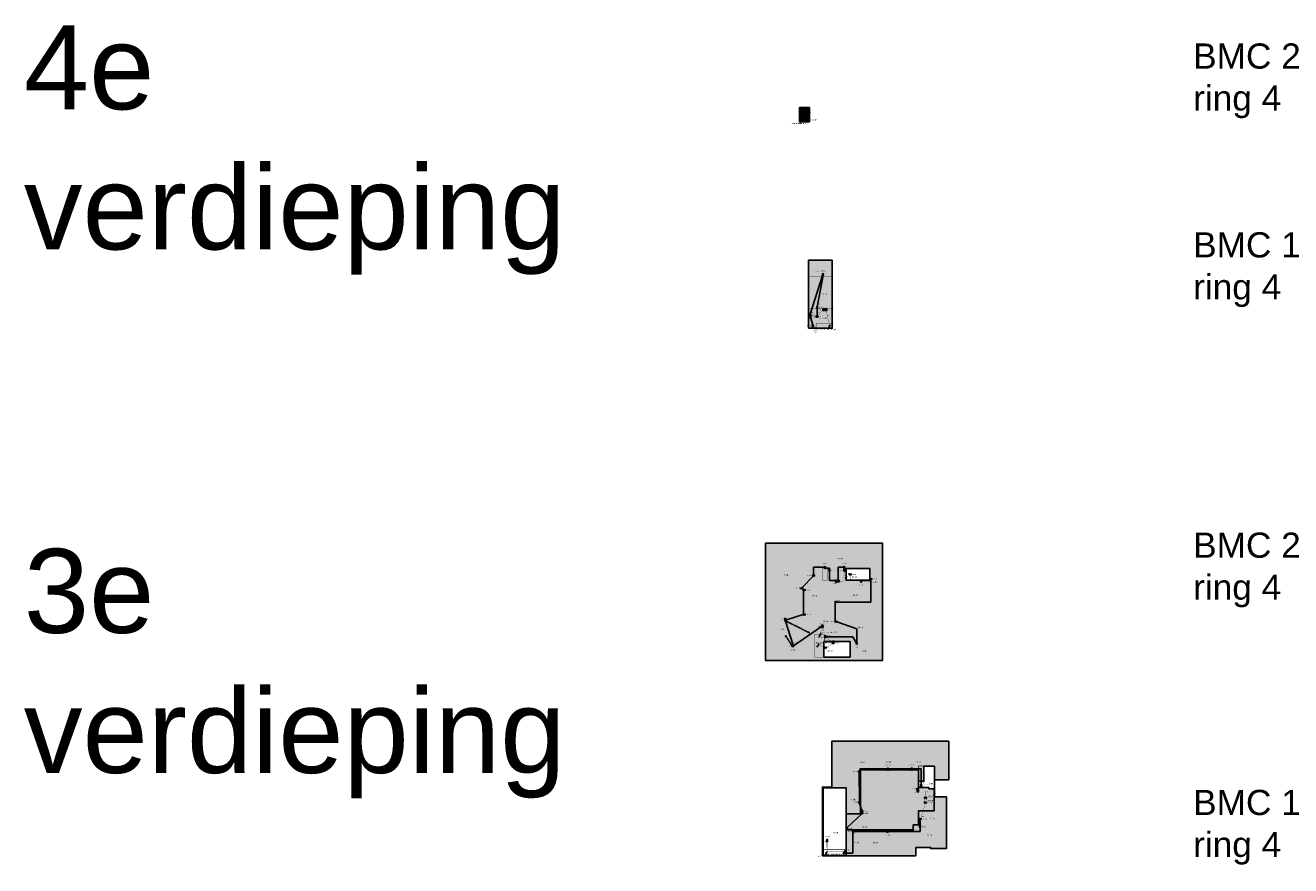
# Model space of a CAD drawing. Header units: millimetres. Extents: x -285897 to 196785, y -309320 to 420074.
# Tile 10 of 10: x -285897 to 25380, y 213336 to 420074. Entities that reach past the tile are written whole.
import ezdxf
from ezdxf.enums import TextEntityAlignment as Align

# ---------------------------------------------------------------- set-up
doc = ezdxf.new("R2010")
doc.units = ezdxf.units.MM
doc.linetypes.add('HIDDEN2', pattern=[4.7625, 3.175, -1.5875])
for name, color, linetype in [('BMI', 1, 'Continuous'), ('BMI RI 1 BMC 1', 1, 'Continuous'), ('BMI RI 4 BMC 1', 1, 'Continuous'), ('BMI RI 4 BMC 2', 3, 'Continuous'), ('BMI-hatchlijnen', 7, 'Continuous'), ('BMI-NI', 1, 'HIDDEN2'), ('BMI-ZP', 7, 'Continuous'), ('dB-waardes', 2, 'Continuous')]:
    doc.layers.add(name, color=color, linetype=linetype)
doc.layers.add('Brandscheidingen', color=1, linetype='Continuous', lineweight=70)
doc.styles.get("Standard").update_dxf_attribs({"font": 'arial.ttf'})

# ---------------------------------------------------------------- blocks, each defined once
blk = doc.blocks.new('BMI-SW')
at = {"color": 0, "linetype": 'Continuous'}
for points in [[(0, -143), (0, 143), (100, 143), (100, -143), (0, -143)], [(100, 43), (500, 118), (429, -118), (100, -32)]]:
    blk.add_lwpolyline(points, dxfattribs=at)
at = {"color": 0, "flags": 8}
blk.add_attdef('NUMMER', text='', height=250, dxfattribs=at).set_placement((1200, 0), align=Align.MIDDLE_CENTER)
blk = doc.blocks.new('BMI-HM')
at = {"color": 0}
blk.add_line((0, 0), (0, -150), dxfattribs=at)
at = {"color": 0, "linetype": 'Continuous'}
blk.add_lwpolyline([(-200, -200), (-200, 200), (200, 200), (200, -200), (-200, -200)], dxfattribs=at)
at = {"color": 0}
blk.add_arc((0, 115), 115, 180, 0, dxfattribs=at)
at = {"color": 0, "flags": 8}
blk.add_attdef('NUMMER', text='', height=250, dxfattribs=at).set_placement((300, 0), align=Align.MIDDLE_LEFT)
blk = doc.blocks.new('BMI-IOM')
at = {"color": 0, "linetype": 'Continuous'}
blk.add_lwpolyline([(0, -400), (0, 0), (400, 0), (400, -400), (0, -400)], dxfattribs=at)
blk.add_lwpolyline([(0, -400), (0, 0), (400, 0), (400, -400)], close=True, dxfattribs=at)
blk.add_lwpolyline([(0, -400), (0, 0), (400, 0), (400, -400)], close=True, dxfattribs=at)
at = {"color": 0}
blk.add_text('M', height=200, dxfattribs=at).set_placement((200, -200), align=Align.MIDDLE_CENTER)
at = {"color": 0, "flags": 8}
for tag, p in [('T.B.V.', (963, -25)), ('NUMMER', (1264, -375))]:
    blk.add_attdef(tag, text='', height=250, dxfattribs=at).set_placement(p, align=Align.MIDDLE_CENTER)
blk = doc.blocks.new('BMI-ORM')
at = {"color": 0, "linetype": 'Continuous'}
for points in [[(-200, -200), (-200, 200), (200, 200), (200, -200), (-200, -200)], [(0, 159), (-34, 53), (-35, 38), (-31, 23), (-22, 11), (-9, 3), (8, -3), (21, -11), (31, -23), (35, -37), (33, -53), (0, -159)]]:
    blk.add_lwpolyline(points, dxfattribs=at)
at = {"color": 0}
blk.add_text('R', height=200, dxfattribs=at).set_placement((260, -260), align=Align.BOTTOM_LEFT)
at = {"color": 0, "flags": 8}
blk.add_attdef('NUMMER', text='', height=250, dxfattribs=at).set_placement((0, -300), align=Align.TOP_CENTER)
blk = doc.blocks.new('BMI-SWV')
at = {"color": 0}
for p, q in [((116, 161), (341, 205)), ((116, 119), (302, 69)), ((302, 69), (341, 205))]:
    blk.add_line(p, q, dxfattribs=at)
blk.add_lwpolyline([(60, 60), (116, 60), (116, 220), (60, 220)], close=True, dxfattribs=at)
at = {"layer": 'Defpoints'}
blk.add_lwpolyline([(0, -400), (400, -400), (400, 0), (0, 0)], close=True, dxfattribs=at)
at = {"color": 0, "flags": 8}
blk.add_attdef('NUMMER', text='', height=250, dxfattribs=at).set_placement((200, 445), align=Align.MIDDLE_CENTER)
blk = doc.blocks.new('BMI-NI')
at = {"color": 0}
for p, q in [((-71, -71), (71, 71)), ((71, -71), (-71, 71))]:
    blk.add_line(p, q, dxfattribs=at)
blk.add_circle((0, 0), 100, dxfattribs=at)
at = {"color": 0, "flags": 8}
blk.add_attdef('NUMMER', text='', height=250, dxfattribs=at).set_placement((0, 118), align=Align.BOTTOM_CENTER)
blk.add_attdef('NUMMER', text='', height=250, dxfattribs=at).set_placement((200, 0), align=Align.MIDDLE_LEFT)
blk = doc.blocks.new('van beneden komende leiding')
at = {"color": 0}
blk.add_line((-425, -736), (-50, -87), dxfattribs=at)
blk.add_lwpolyline([(-50, -87, 0, 100, 0), (-175, -303, 100, 100, 0)], format="xyseb", dxfattribs=at)
blk.add_circle((0, 0), 100, dxfattribs=at)
at = {"color": 0, "flags": 8}
blk.add_attdef('NUMMER_001', (-1959, -1070), '', height=250, dxfattribs=at)
blk = doc.blocks.new('naar boven gaande leiding')
at = {"color": 0}
blk.add_line((50, 87), (425, 736), dxfattribs=at)
blk.add_lwpolyline([(425, 736, 0, 100, 0), (300, 520, 100, 100, 0)], format="xyseb", dxfattribs=at)
blk.add_circle((0, 0), 100, dxfattribs=at)
at = {"color": 0, "flags": 8}
blk.add_attdef('NUMMER_001', (-1041, 810), '', height=250, dxfattribs=at)

msp = doc.modelspace()

# ---------------------------------------------------------------- hatches: boundary and pattern name
at = {"layer": 'BMI-ZP', "true_color": 0xd19cc7}
h = msp.add_hatch(color=9, dxfattribs=at)
h.dxf.hatch_style = 1
h.paths.add_polyline_path([(-93016, 399857), (-95416, 399857), (-95416, 396357), (-93016, 396357)])
at = {"layer": 'BMI-ZP', "true_color": 0xf27172}
h = msp.add_hatch(color=11, dxfattribs=at)
h.dxf.hatch_style = 1
h.paths.add_polyline_path([(-93250, 345559), (-87410, 345559), (-87410, 362259), (-93250, 362259)])
at = {"layer": 'BMI-ZP', "true_color": 0xf7f281}
h = msp.add_hatch(color=51, dxfattribs=at)
h.dxf.hatch_style = 1
h.paths.add_polyline_path([(-103851, 292674), (-75023, 292674), (-75023, 263846), (-103851, 263846)])
h.paths.add_polyline_path([(-83007, 264660), (-89437, 264660), (-89437, 268460), (-83007, 268460)], flags=16)
h.paths.add_polyline_path([(-83937, 286460), (-78187, 286460), (-78187, 283560), (-83937, 283560)], flags=16)
at = {"layer": 'BMI-ZP', "true_color": 0xafd9aa}
h = msp.add_hatch(color=9, dxfattribs=at)
h.dxf.hatch_style = 1
h.paths.add_polyline_path([(-87537, 243960), (-87537, 232640), (-89757, 232640), (-89757, 215775), (-66823, 215774), (-66823, 217846), (-63223, 217846), (-63223, 217546), (-59323, 217546), (-59323, 230267), (-62217, 230267), (-62217, 234451), (-59323, 234451), (-58737, 234451), (-58737, 243960)])
h.paths.add_polyline_path([(-89657, 215875), (-83966, 215875), (-83966, 232460), (-89657, 232460)], flags=16)
h.paths.add_polyline_path([(-62217, 237860), (-64837, 237860), (-64837, 234110), (-66137, 234110), (-66137, 232610), (-63637, 232610), (-63637, 232260), (-62217, 232260)], flags=16)
h.paths.add_polyline_path([(-83966, 222154), (-67457, 222154), (-67457, 223350), (-66137, 223350), (-66137, 226862), (-62337, 226862), (-62337, 232260), (-63637, 232260), (-63637, 232610), (-66137, 232610), (-66137, 236878), (-80437, 236878), (-80437, 226075), (-83966, 226075), (-83967, 222154)], flags=16)
at = {"layer": 'BMI-ZP', "true_color": 0x58ba48}
h = msp.add_hatch(color=85, dxfattribs=at)
h.dxf.hatch_style = 1
h.paths.add_polyline_path([(-83966, 222154), (-67457, 222154), (-67457, 223350), (-66137, 223350), (-66137, 226862), (-62337, 226862), (-62337, 232260), (-63637, 232260), (-63637, 232610), (-66137, 232610), (-66137, 236878), (-80437, 236878), (-80437, 226075), (-83966, 226075), (-83967, 222154)])

# ---------------------------------------------------------------- linework, layer by layer
at = {"layer": 'BMI'}
for points in [[(-99086, 273504), (-98686, 273504), (-98686, 273904), (-99086, 273904)], [(-90040, 271960), (-89640, 271960), (-89640, 272360), (-90040, 272360)], [(-97300, 267254), (-96900, 267254), (-96900, 267654), (-97300, 267654)]]:
    msp.add_lwpolyline(points, close=True, dxfattribs=at)
at = {"layer": 'BMI RI 4 BMC 1'}
for p, q in [((-89805, 358493), (-92830, 348995)), ((-91101, 350857), (-89632, 358493)), ((-91080, 348459), (-91101, 350393)), ((-92830, 348595), (-92181, 346343)), ((-80701, 236560), (-80560, 237143)), ((-80560, 237143), (-73756, 237160)), ((-73601, 237124), (-67861, 237160)), ((-65540, 237124), (-67706, 237124)), ((-65540, 233274), (-65540, 237124)), ((-80721, 229035), (-80737, 236404)), ((-80137, 226914), (-80757, 228880)), ((-83807, 222614), (-80073, 226143)), ((-80037, 226298), (-80137, 226514)), ((-65769, 224759), (-65807, 223230)), ((-82317, 221570), (-82317, 216444)), ((-73887, 221770), (-82237, 221734)), ((-65807, 221728), (-73732, 221734)), ((-65807, 222766), (-65807, 221728)), ((-82317, 216444), (-84630, 216444))]:
    msp.add_line(p, q, dxfattribs=at)
at = {"layer": 'BMI RI 4 BMC 1', "const_width": 50}
for points in [[(-89805, 358493), (-92830, 348995)], [(-91101, 350857), (-89632, 358493)], [(-91080, 348459), (-91101, 350393)], [(-89719, 350075), (-90978, 348478)], [(-89319, 350093), (-89121, 350093)], [(-88005, 346180), (-88921, 349893)], [(-92830, 348595), (-92181, 346343)], [(-92106, 346143), (-91568, 346143)], [(-65540, 232810), (-65540, 232298), (-66137, 232298)], [(-66137, 231704), (-64387, 231704), (-64387, 230117)], [(-64423, 228789), (-65717, 224910)], [(-64637, 229007), (-64637, 229894)], [(-88584, 219325), (-88584, 216836), (-83807, 216836), (-83807, 222214)], [(-82317, 221570), (-82317, 216444), (-84630, 216444)], [(-88786, 216594), (-88710, 219325)]]:
    msp.add_lwpolyline(points, dxfattribs=at)
at = {"layer": 'BMI RI 4 BMC 2'}
for p, q in [((-92004, 286760), (-92040, 284808)), ((-92004, 286760), (-89259, 286760)), ((-88102, 286510), (-89036, 286510)), ((-88102, 286260), (-88102, 286510)), ((-84516, 286760), (-85916, 286760)), ((-85916, 286760), (-85916, 283560)), ((-84423, 286260), (-84436, 286460)), ((-92047, 284645), (-94914, 281671)), ((-88102, 283510), (-88102, 285796)), ((-86610, 283510), (-88102, 283510)), ((-86116, 283352), (-86324, 283510)), ((-78087, 283510), (-80213, 283510)), ((-78087, 283725), (-78087, 283510)), ((-77873, 278203), (-77873, 283793)), ((-94650, 281596), (-94550, 281126)), ((-94500, 280983), (-94500, 275255)), ((-86664, 273508), (-86664, 278060)), ((-86250, 278203), (-77873, 278203)), ((-94536, 275113), (-98686, 273802)), ((-98886, 273504), (-97071, 267837)), ((-96900, 267454), (-90040, 272160)), ((-81378, 271599), (-86250, 273365)), ((-81378, 268304), (-81378, 271599)), ((-88937, 269660), (-82305, 269660)), ((-82305, 269660), (-81453, 268039))]:
    msp.add_line(p, q, dxfattribs=at)
at = {"layer": 'BMI RI 4 BMC 2', "const_width": 50}
for points in [[(-94992, 396893), (-94514, 396883)], [(-93626, 396885), (-94354, 396821)], [(-93426, 397085), (-93426, 397919)], [(-83187, 284855), (-83187, 283510), (-84150, 283510), (-84423, 285796)], [(-80498, 283510), (-82973, 283510), (-82973, 284923)], [(-89840, 271960), (-90531, 269852)], [(-89337, 267003), (-90744, 267796)], [(-87224, 268362), (-89137, 269460)], [(-88873, 267003), (-87224, 267962)]]:
    msp.add_lwpolyline(points, dxfattribs=at)
at = {"layer": 'BMI-hatchlijnen'}
for points in [[(-93016, 399857), (-95416, 399857), (-95416, 396357), (-93016, 396357)], [(-93250, 345559), (-87410, 345559), (-87410, 362259), (-93250, 362259)], [(-103851, 292674), (-75023, 292674), (-75023, 263846), (-103851, 263846)], [(-83937, 286460), (-78187, 286460), (-78187, 283560), (-83937, 283560)], [(-83007, 264660), (-89437, 264660), (-89437, 268460), (-83007, 268460)], [(-83966, 222154), (-67457, 222154), (-67457, 223350), (-66137, 223350), (-66137, 226862), (-62337, 226862), (-62337, 232260), (-63637, 232260), (-63637, 232610), (-66137, 232610), (-66137, 236878), (-80437, 236878), (-80437, 226075), (-83966, 226075), (-83967, 222154)], [(-89657, 215875), (-83966, 215875), (-83966, 232460), (-89657, 232460)]]:
    msp.add_lwpolyline(points, close=True, dxfattribs=at)
for points in [[(-87537, 243960), (-87537, 232640), (-89757, 232640), (-89757, 215775), (-66823, 215774), (-66823, 217846), (-63223, 217846), (-63223, 217546), (-59323, 217546), (-59323, 230267), (-62217, 230267), (-62217, 234451), (-59323, 234451), (-58737, 234451), (-58737, 243960), (-87537, 243960)], [(-62217, 237860), (-64837, 237860), (-64837, 234110), (-66137, 234110), (-66137, 232610), (-63637, 232610), (-63637, 232260), (-62217, 232260), (-62217, 237860)]]:
    msp.add_lwpolyline(points, dxfattribs=at)
at = {"layer": 'BMI-NI'}
for p, q in [((-93257, 270732), (-98786, 273504)), ((-97300, 267454), (-98730, 269690))]:
    msp.add_line(p, q, dxfattribs=at)
at = {"layer": 'BMI-NI', "const_width": 50}
msp.add_lwpolyline([(-66337, 231904), (-66388, 232175)], dxfattribs=at)
at = {"layer": 'Brandscheidingen', "ltscale": 100000, "const_width": 100}
for points in [[(-93030, 358393), (-93546, 358393), (-87182, 358393)], [(-93030, 350393), (-93397, 350393), (-87022, 350393)], [(-91380, 346809), (-91380, 345534), (-91380, 346809), (-87042, 346809)], [(-82957, 268510), (-89337, 268460), (-89329, 270310), (-91737, 270310), (-91737, 264660), (-83007, 264660), (-83007, 268510)], [(-83937, 226075), (-80457, 226075), (-80457, 236878), (-66137, 236878)], [(-64837, 237860), (-62217, 237860), (-62217, 232260), (-63637, 232260), (-63637, 232610), (-66137, 232610), (-66137, 234110), (-64837, 234110), (-64837, 237860)], [(-83967, 217275), (-83966, 232460), (-86737, 232460), (-86737, 232580), (-89657, 232580), (-89965, 232857)], [(-83967, 222154), (-67457, 222154), (-67457, 223350), (-66137, 223350), (-66137, 226862), (-62337, 226862), (-62337, 229860), (-62217, 229860), (-62217, 230660), (-61962, 231093)]]:
    msp.add_lwpolyline(points, dxfattribs=at)
for points in [[(-88588, 283560), (-89887, 283560), (-89887, 286460), (-88588, 286460)], [(-78187, 286460), (-83937, 286460), (-83937, 283560), (-78187, 283560)], [(-66137, 237860), (-64837, 237860), (-64837, 234110), (-66137, 234110)], [(-89657, 215875), (-83967, 215875), (-83967, 217275), (-89657, 217275)]]:
    msp.add_lwpolyline(points, close=True, dxfattribs=at)

# ---------------------------------------------------------------- block references
at = {"layer": 'BMI'}
ref = msp.add_blockref('BMI-SW', (-94429, 396557), dxfattribs=dict(at, rotation=90))
ref.add_attrib('NUMMER', '111-104', dxfattribs={"layer": '0', "color": 0, "height": 250}).set_placement((-94888, 397241), align=Align.MIDDLE_CENTER)
ref = msp.add_blockref('BMI-IOM', (-93626, 397085), dxfattribs=at)
ref.add_attrib('T.B.V.', '107-119 Lift', dxfattribs={"layer": '0', "color": 0, "height": 250, "flags": 8}).set_placement((-92209, 396851), align=Align.MIDDLE_CENTER)
ref = msp.add_blockref('BMI-SW', (-89696, 358493), dxfattribs=dict(at, rotation=90))
ref.add_attrib('NUMMER', '110-119', dxfattribs={"layer": '0', "color": 0, "height": 250}).set_placement((-89696, 359693), align=Align.MIDDLE_CENTER)
for name, p, values in [('BMI-HM', (-92830, 348795), {'NUMMER': '28-25'}), ('BMI-HM', (-85916, 283352), {'NUMMER': '26-123'}), ('BMI-HM', (-80137, 226714), {'NUMMER': '24-24'}), ('BMI-IOM', (-84007, 222614), {'T.B.V.': '112-11'})]:
    msp.add_blockref(name, p, dxfattribs=at).add_auto_attribs(values)
ref = msp.add_blockref('BMI-IOM', (-89719, 350293), dxfattribs=at)
ref.add_attrib('T.B.V.', '14-144Lift', dxfattribs={"layer": '0', "color": 0, "height": 250, "flags": 8}).set_placement((-90732, 350087), align=Align.MIDDLE_CENTER)
ref = msp.add_blockref('BMI-SW', (-91101, 350393), dxfattribs=dict(at, rotation=90))
ref.add_attrib('NUMMER', '110-120', dxfattribs={"layer": '0', "color": 0, "height": 250}).set_placement((-90256, 350693), align=Align.MIDDLE_CENTER)
ref = msp.add_blockref('BMI-IOM', (-89121, 350293), dxfattribs=at)
ref.add_attrib('T.B.V.', '14-145 Lift', dxfattribs={"layer": '0', "color": 0, "height": 250, "flags": 8}).set_placement((-88950, 350577), align=Align.MIDDLE_CENTER)
ref = msp.add_blockref('BMI-SW', (-92181, 345879), dxfattribs=dict(at, rotation=90))
ref.add_attrib('NUMMER', '110-118', dxfattribs={"layer": '0', "color": 0, "height": 250}).set_placement((-93015, 346189), align=Align.MIDDLE_CENTER)
ref = msp.add_blockref('BMI-SW', (-91380, 348379), dxfattribs=at)
ref.add_attrib('NUMMER', '110-121', dxfattribs={"layer": '0', "color": 0, "height": 250}).set_placement((-90160, 348485), align=Align.MIDDLE_CENTER)
ref = msp.add_blockref('BMI-SW', (-89178, 286460), dxfattribs=dict(at, rotation=89.99999999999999))
ref.add_attrib('NUMMER', '111-96', dxfattribs={"layer": '0', "color": 0, "height": 250}).set_placement((-89178, 287660), align=Align.MIDDLE_CENTER)
ref = msp.add_blockref('BMI-SW', (-84436, 286460), dxfattribs=dict(at, rotation=89.99999999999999))
ref.add_attrib('NUMMER', '111-93', dxfattribs={"layer": '0', "color": 0, "height": 250}).set_placement((-84436, 287660), align=Align.MIDDLE_CENTER)
ref = msp.add_blockref('BMI-SW', (-91747, 284725), dxfattribs=dict(at, rotation=180))
ref.add_attrib('NUMMER', '111-97', dxfattribs={"layer": '0', "color": 0, "height": 250}).set_placement((-92947, 284725), align=Align.MIDDLE_CENTER)
ref = msp.add_blockref('BMI-SW', (-88102, 286260), dxfattribs=dict(at, rotation=270))
ref.add_attrib('NUMMER', '111-95', dxfattribs={"layer": '0', "color": 0, "height": 250}).set_placement((-87262, 285962), align=Align.MIDDLE_CENTER)
ref = msp.add_blockref('BMI-SW', (-86467, 283560), dxfattribs=dict(at, rotation=270))
ref.add_attrib('NUMMER', '111-94', dxfattribs={"layer": '0', "color": 0, "height": 250}).set_placement((-86616, 282859), align=Align.MIDDLE_CENTER)
ref = msp.add_blockref('BMI-SW', (-84423, 286260), dxfattribs=dict(at, rotation=270))
ref.add_attrib('NUMMER', '111-92', dxfattribs={"layer": '0', "color": 0, "height": 250}).set_placement((-85107, 285961), align=Align.MIDDLE_CENTER)
ref = msp.add_blockref('BMI-SW', (-83237, 284998), dxfattribs=at)
ref.add_attrib('NUMMER', '111-91', dxfattribs={"layer": '0', "color": 0, "height": 250}).set_placement((-82037, 284998), align=Align.MIDDLE_CENTER)
ref = msp.add_blockref('BMI-SW', (-80355, 283560), dxfattribs=dict(at, rotation=270))
ref.add_attrib('NUMMER', '111-90', dxfattribs={"layer": '0', "color": 0, "height": 250}).set_placement((-80355, 282360), align=Align.MIDDLE_CENTER)
ref = msp.add_blockref('BMI-SW', (-78137, 283868), dxfattribs=at)
ref.add_attrib('NUMMER', '111-89', dxfattribs={"layer": '0', "color": 0, "height": 250}).set_placement((-76937, 283868), align=Align.MIDDLE_CENTER)
ref = msp.add_blockref('BMI-SW', (-94650, 281596), dxfattribs=dict(at, rotation=180))
ref.add_attrib('NUMMER', '111-98', dxfattribs={"layer": '0', "color": 0, "height": 250}).set_placement((-95850, 281596), align=Align.MIDDLE_CENTER)
ref = msp.add_blockref('BMI-SW', (-94550, 281126), dxfattribs=at)
ref.add_attrib('NUMMER', '111-99', dxfattribs={"layer": '0', "color": 0, "height": 250}).set_placement((-93350, 281126), align=Align.MIDDLE_CENTER)
ref = msp.add_blockref('BMI-SW', (-86714, 278203), dxfattribs=at)
ref.add_attrib('NUMMER', '111-88', dxfattribs={"layer": '0', "color": 0, "height": 250}).set_placement((-86045, 278574), align=Align.MIDDLE_CENTER)
ref = msp.add_blockref('BMI-SWV', (-99086, 273904), dxfattribs=at)
ref.add_attrib('NUMMER', '111-10', dxfattribs={"layer": '0', "color": 0, "height": 250}).set_placement((-98886, 274349), align=Align.MIDDLE_CENTER)
ref = msp.add_blockref('BMI-SW', (-94536, 275113), dxfattribs=at)
ref.add_attrib('NUMMER', '111-100', dxfattribs={"layer": '0', "color": 0, "height": 250}).set_placement((-93336, 275113), align=Align.MIDDLE_CENTER)
ref = msp.add_blockref('BMI-ORM', (-98886, 273704), dxfattribs=at)
ref.add_attrib('NUMMER', '25-5', dxfattribs={"layer": '0', "color": 0, "height": 250, "flags": 8}).set_placement((-99186, 273704), align=Align.MIDDLE_RIGHT)
for p in [(-93158, 270716), (-98784, 269775)]:
    msp.add_blockref('BMI-NI', p, dxfattribs=at)
ref = msp.add_blockref('BMI-ORM', (-89840, 272160), dxfattribs=at)
ref.add_attrib('NUMMER', '25-7', dxfattribs={"layer": '0', "color": 0, "height": 250, "flags": 8}).set_placement((-90140, 272160), align=Align.MIDDLE_RIGHT)
ref = msp.add_blockref('BMI-SWV', (-90040, 272360), dxfattribs=at)
ref.add_attrib('NUMMER', '111-103', dxfattribs={"layer": '0', "color": 0, "height": 250}).set_placement((-89840, 272805), align=Align.MIDDLE_CENTER)
ref = msp.add_blockref('BMI-SW', (-86714, 273365), dxfattribs=at)
ref.add_attrib('NUMMER', '111-87', dxfattribs={"layer": '0', "color": 0, "height": 250}).set_placement((-87445, 273395), align=Align.MIDDLE_CENTER)
ref = msp.add_blockref('BMI-SWV', (-97300, 267654), dxfattribs=at)
ref.add_attrib('NUMMER', '111-102', dxfattribs={"layer": '0', "color": 0, "height": 250}).set_placement((-96435, 268165), align=Align.MIDDLE_CENTER)
ref = msp.add_blockref('BMI-HM', (-89137, 269660), dxfattribs=at)
ref.add_attrib('NUMMER', '26-122', dxfattribs={"layer": '0', "color": 0, "height": 250, "flags": 8}).set_placement((-88908, 269954), align=Align.MIDDLE_LEFT)
ref = msp.add_blockref('BMI-IOM', (-87424, 268362), dxfattribs=at)
ref.add_attrib('T.B.V.', '108-118', dxfattribs={"layer": '0', "color": 0, "height": 250, "flags": 8}).set_placement((-86411, 268196), align=Align.MIDDLE_CENTER)
ref = msp.add_blockref('BMI-SW', (-81378, 268304), dxfattribs=dict(at, rotation=270))
ref.add_attrib('NUMMER', '111-86', dxfattribs={"layer": '0', "color": 0, "height": 250}).set_placement((-81378, 267104), align=Align.MIDDLE_CENTER)
ref = msp.add_blockref('BMI-ORM', (-97100, 267454), dxfattribs=at)
ref.add_attrib('NUMMER', '25-6', dxfattribs={"layer": '0', "color": 0, "height": 250, "flags": 8}).set_placement((-97400, 267454), align=Align.MIDDLE_RIGHT)
ref = msp.add_blockref('BMI-SW', (-89337, 267003), dxfattribs=at)
ref.add_attrib('NUMMER', '111-85', dxfattribs={"layer": '0', "color": 0, "height": 250}).set_placement((-89297, 266699), align=Align.MIDDLE_CENTER)
ref = msp.add_blockref('BMI-SW', (-80437, 236485), dxfattribs=dict(at, rotation=180))
ref.add_attrib('NUMMER', '110-107', dxfattribs={"layer": '0', "color": 0, "height": 250}).set_placement((-81637, 236485), align=Align.MIDDLE_CENTER)
ref = msp.add_blockref('BMI-SW', (-73676, 236860), dxfattribs=dict(at, rotation=89.99999999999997))
ref.add_attrib('NUMMER', '110-108', dxfattribs={"layer": '0', "color": 0, "height": 250}).set_placement((-73676, 238060), align=Align.MIDDLE_CENTER)
ref = msp.add_blockref('BMI-SW', (-67781, 236860), dxfattribs=dict(at, rotation=89.99999999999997))
ref.add_attrib('NUMMER', '110-109', dxfattribs={"layer": '0', "color": 0, "height": 250}).set_placement((-67781, 238060), align=Align.MIDDLE_CENTER)
ref = msp.add_blockref('BMI-SW', (-66137, 232246), dxfattribs=dict(at, rotation=180))
ref.add_attrib('NUMMER', '110-111', dxfattribs={"layer": '0', "color": 0, "height": 250}).set_placement((-67337, 232246), align=Align.MIDDLE_CENTER)
ref = msp.add_blockref('BMI-HM', (-66337, 231704), dxfattribs=at)
ref.add_attrib('NUMMER', '24-23', dxfattribs={"layer": '0', "color": 0, "height": 250, "flags": 8}).set_placement((-67260, 231314), align=Align.MIDDLE_LEFT)
ref = msp.add_blockref('BMI-SW', (-65540, 232810), dxfattribs=dict(at, rotation=89.99999999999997))
ref.add_attrib('NUMMER', '110-110', dxfattribs={"layer": '0', "color": 0, "height": 250}).set_placement((-64662, 233242), align=Align.MIDDLE_CENTER)
ref = msp.add_blockref('BMI-SW', (-80457, 228960), dxfattribs=dict(at, rotation=180))
ref.add_attrib('NUMMER', '110-106', dxfattribs={"layer": '0', "color": 0, "height": 250}).set_placement((-81657, 228960), align=Align.MIDDLE_CENTER)
ref = msp.add_blockref('BMI-SW', (-64687, 230036), dxfattribs=at)
ref.add_attrib('NUMMER', '110-112', dxfattribs={"layer": '0', "color": 0, "height": 250}).set_placement((-63487, 230036), align=Align.MIDDLE_CENTER)
ref = msp.add_blockref('BMI-SW', (-64687, 228864), dxfattribs=at)
ref.add_attrib('NUMMER', '110-113', dxfattribs={"layer": '0', "color": 0, "height": 250}).set_placement((-63487, 228864), align=Align.MIDDLE_CENTER)
ref = msp.add_blockref('BMI-SW', (-80337, 226218), dxfattribs=at)
ref.add_attrib('NUMMER', '110-105', dxfattribs={"layer": '0', "color": 0, "height": 250}).set_placement((-79137, 226218), align=Align.MIDDLE_CENTER)
ref = msp.add_blockref('BMI-SW', (-66017, 224830), dxfattribs=at)
ref.add_attrib('NUMMER', '110-114', dxfattribs={"layer": '0', "color": 0, "height": 250}).set_placement((-64817, 224830), align=Align.MIDDLE_CENTER)
ref = msp.add_blockref('BMI-SW', (-82317, 222034), dxfattribs=dict(at, rotation=270))
ref.add_attrib('NUMMER', '110-117', dxfattribs={"layer": '0', "color": 0, "height": 250}).set_placement((-83129, 221729), align=Align.MIDDLE_CENTER)
ref = msp.add_blockref('BMI-SW', (-73812, 222034), dxfattribs=dict(at, rotation=270))
ref.add_attrib('NUMMER', '110-116', dxfattribs={"layer": '0', "color": 0, "height": 250}).set_placement((-73812, 220834), align=Align.MIDDLE_CENTER)
ref = msp.add_blockref('BMI-SW', (-65807, 223230), dxfattribs=dict(at, rotation=270))
ref.add_attrib('NUMMER', '110-115', dxfattribs={"layer": '0', "color": 0, "height": 250}).set_placement((-64934, 222891), align=Align.MIDDLE_CENTER)
ref = msp.add_blockref('BMI-SW', (-88643, 219325), dxfattribs=dict(at, rotation=89.99999999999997))
ref.add_attrib('NUMMER', '110-104', dxfattribs={"layer": '0', "color": 0, "height": 250}).set_placement((-88643, 220525), align=Align.MIDDLE_CENTER)
at = {"layer": 'BMI RI 4 BMC 1'}
ref = msp.add_blockref('van beneden komende leiding', (-88005, 346180), dxfattribs=at)
ref.add_attrib('NUMMER_001', 'vanaf 3e verdieping (SW)', (-90397, 345110), dxfattribs={"layer": '0', "color": 0, "height": 250})
ref = msp.add_blockref('van beneden komende leiding', (-88786, 216594), dxfattribs=at)
ref.add_attrib('NUMMER_001', 'vanaf 2e verdieping (SW)', (-91177, 215524), dxfattribs={"layer": '0', "color": 0, "height": 250})
ref = msp.add_blockref('naar boven gaande leiding', (-84630, 216444), dxfattribs=at)
ref.add_attrib('NUMMER_001', 'naar 4e verdieping I/O module', (-88730, 216066), dxfattribs={"layer": '0', "color": 0, "height": 250})
at = {"layer": 'BMI RI 4 BMC 2'}
ref = msp.add_blockref('van beneden komende leiding', (-94992, 396893), dxfattribs=at)
ref.add_attrib('NUMMER_001', 'vanaf 3e verdieping (AM)', (-97364, 395823), dxfattribs={"layer": '0', "color": 0, "height": 250})
ref = msp.add_blockref('naar boven gaande leiding', (-90531, 269852), dxfattribs=at)
ref.add_attrib('NUMMER_001', 'naar 4e verdieping (SW)', (-90043, 270626), dxfattribs={"layer": '0', "color": 0, "height": 250})
ref = msp.add_blockref('van beneden komende leiding', (-90744, 267796), dxfattribs=at)
ref.add_attrib('NUMMER_001', 'vanaf 2e verdieping (SW)', (-91601, 268061), dxfattribs={"layer": '0', "color": 0, "height": 250})

# ---------------------------------------------------------------- texts
at = {"layer": 'BMI RI 1 BMC 1', "char_height": 250, "width": 1253.96, "attachment_point": 1}
for insert in [(-95052, 396638), (-94133, 397279), (-92500, 349464), (-90935, 349523), (-90874, 351715), (-88510, 348785), (-93259, 348134), (-90599, 348153), (-84696, 283738), (-82850, 283899), (-89876, 271383), (-90409, 268034), (-87332, 268855), (-88558, 267052), (-65209, 233736), (-64233, 231621), (-64453, 229645), (-65354, 225578), (-82130, 221415), (-89242, 219223), (-83644, 217261)]:
    msp.add_mtext('FB', dxfattribs=dict(at, insert=insert))
at = {"layer": 'BMI RI 4 BMC 1', "insert": (-91854, 345978), "char_height": 250, "width": 1252.14, "attachment_point": 1}
msp.add_mtext('FB retour BMC 1\\Pring 4', dxfattribs=at)
at = {"layer": 'BMI RI 4 BMC 2', "insert": (-93710, 399603), "char_height": 250, "width": 1191.9, "attachment_point": 1}
msp.add_mtext('FB retour BMC 2\\Pring 4', dxfattribs=at)
at = {"layer": 'dB-waardes', "char_height": 326.6, "attachment_point": 1}
for s, insert in [('82 dB', (-91848, 359796)), ('82 dB', (-89868, 354036)), ('85 dB', (-92588, 348446)), ('85 dB', (-89808, 348196)), ('91 dB', (-86078, 288996)), ('75 dB', (-99328, 284976)), ('103 dB', (-84898, 284636)), ('98 dB', (-82548, 284536)), ('91 dB', (-77508, 283306)), ('89 dB', (-92308, 279956)), ('82 dB', (-82298, 280106)), ('79 dB', (-100308, 271686)), ('85 dB', (-89608, 273586)), ('88 dB', (-80998, 272096)), ('84 dB', (-90988, 269636)), ('79 dB', (-97728, 266656)), ('90 dB', (-88528, 266316)), ('93 dB', (-80058, 266316)), ('78 dB', (-80648, 238926)), ('82 dB', (-74078, 238976)), ('82 dB', (-66748, 238916)), ('87 dB', (-63748, 233666)), ('99 dB', (-63868, 230656)), ('85 dB', (-82848, 229776)), ('98 dB', (-63768, 229486)), ('84 dB', (-63378, 225156)), ('88 dB', (-87148, 221616)), ('80 dB', (-79998, 223046)), ('81 dB', (-64028, 221046)), ('81 dB', (-81928, 219136)), ('86 dB', (-77378, 219146))]:
    msp.add_mtext_dynamic_manual_height_columns(s, width=2941.07, gutter_width=12.5, heights=[0], dxfattribs=dict(at, insert=insert))
at = {"layer": 'Defpoints', "attachment_point": 1}
for s, insert, char_height in [('4e verdieping', (-286264, 420074), 20672.39), ('BMC 2\\Pring 4', (1386, 415615), 6201.7), ('BMC 1\\Pring 4', (1386, 369164), 6201.7), ('BMC 2\\Pring 4', (1386, 295290), 6201.7), ('3e verdieping', (-286264, 291274), 20672.39), ('BMC 1\\Pring 4', (1386, 231991), 6201.7)]:
    msp.add_mtext_dynamic_manual_height_columns(s, width=111234.12, gutter_width=12.5, heights=[0], dxfattribs=dict(at, insert=insert, char_height=char_height))

doc.saveas('drawing.dxf')
